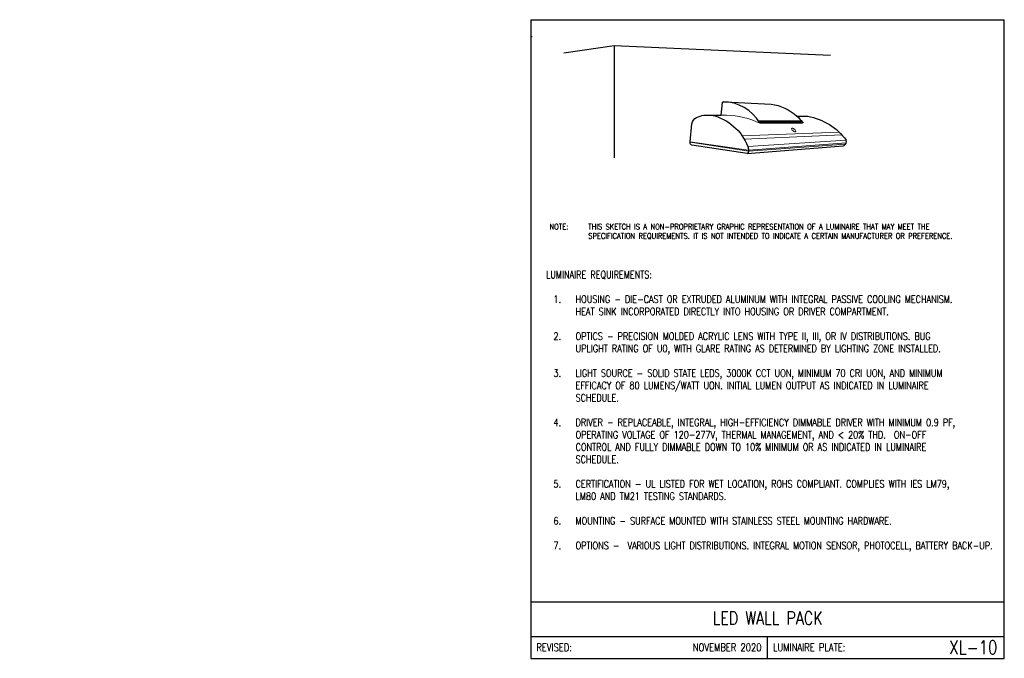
# Model space of a CAD drawing. Header units: inches. Extents: x -5.7 to 8.5, y -6.8 to 2.4.
import ezdxf
from ezdxf.enums import TextEntityAlignment as Align

# ---------------------------------------------------------------- set-up
doc = ezdxf.new("R2010")
doc.units = ezdxf.units.IN
doc.header["$MEASUREMENT"] = 0
doc.layers.add('_WALLS', color=8, linetype='CONTINUOUS')
doc.layers.add('E-DETL-TEXT', color=3, linetype='CONTINUOUS')
for name, color, linetype, lineweight in [('E-DETL', 1, 'CONTINUOUS', 30), ('E-DETL-FINE', 9, 'CONTINUOUS', 0), ('E-LUM-PLAT', 8, 'CONTINUOUS', 13)]:
    doc.layers.add(name, color=color, linetype=linetype, lineweight=lineweight)
doc.styles.add('romans', font='ROMANS.SHX', dxfattribs={"width": 0.8})
doc.styles.get("Standard").update_dxf_attribs({"font": 'ROMANS.SHX', "width": 0.8, "height": 0.125})
pattern_1 = [(25, (1.247975, -0.2563137), (0.000190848, 0.006985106), [0, -0.00625])]

msp = doc.modelspace()

# ---------------------------------------------------------------- hatches: boundary and pattern name
at = {"layer": 'E-DETL-FINE'}
h = msp.add_hatch(dxfattribs=at)
h.set_pattern_fill('DOTS', color=256, scale=0.1, angle=25)
h.set_pattern_definition(pattern_1)
h.paths.add_polyline_path([(5.55, 0.925), (4.932, 0.924, -0.005792), (4.94, 0.912), (5.561, 0.913, 0.005201)])
h.paths.add_polyline_path([(5.569, 0.901), (4.948, 0.899, -0.0025), (4.951, 0.894, 0.266894), (4.958, 0.89), (5.56, 0.891, 0.437567)])
h = msp.add_hatch(dxfattribs=at)
h.set_pattern_fill('DOTS', color=256, scale=0.1, angle=25)
h.set_pattern_definition(pattern_1)
h.paths.add_polyline_path([(6.187, 0.589, 0.039181), (6.194, 0.6, 0.065092), (6.195, 0.604), (4.79, 0.503), (3.948, 0.623), (3.948, 0.618), (4.79, 0.485)])

# ---------------------------------------------------------------- linework, layer by layer
at = {"layer": '_WALLS', "color": 254}
for p, q in [((1.674, 2.133), (1.659, 2.133)), ((2.858, 2.001), (2.132, 1.895)), ((5.968, 1.865), (2.858, 2.001))]:
    msp.add_line(p, q, dxfattribs=at)
msp.add_lwpolyline([(2.858, 2.001), (2.858, 0.391)], dxfattribs=at)
at = {"layer": 'E-DETL'}
for p, q in [((1.659, 2.378), (1.659, -6.81)), ((1.659, 2.378), (8.468, 2.378)), ((8.468, -6.81), (8.468, 2.378)), ((1.659, -5.997), (8.468, -5.997)), ((1.659, -6.497), (8.468, -6.497)), ((5.064, -6.81), (5.064, -6.497)), ((1.659, -6.81), (8.468, -6.81))]:
    msp.add_line(p, q, dxfattribs=at)
for points in [[(4.258, 1.004), (4.397, 1.004), (4.412, 1.186, -0.40035), (4.423, 1.195), (4.449, 1.195), (5.114, 1.165)], [(5.486, 0.989, -0.038622), (5.567, 0.906, -0.635521), (5.56, 0.891), (4.958, 0.89, -0.266894), (4.951, 0.894, 0.267802), (4.422, 1.195, -0.270076)], [(5.114, 1.165, -0.143408), (5.486, 0.989), (5.641, 0.989, -0.19575), (6.194, 0.643)], [(3.948, 0.623), (3.974, 0.882, -0.226746), (4.041, 0.971, -0.068335), (4.146, 1.003), (4.258, 1.004, -0.247805), (4.779, 0.554, -0.048031), (4.79, 0.503, -0.241248), (4.771, 0.451, -1.15586)], [(4.771, 0.451), (4.771, 0.451), (3.972, 0.572, -0.3426), (3.948, 0.609), (3.948, 0.623)], [(4.771, 0.451), (4.771, 0.451), (6.149, 0.562, 0.193466), (6.194, 0.6, 0.177724), (6.194, 0.643)]]:
    msp.add_lwpolyline(points, format="xyb", dxfattribs=at)
at = {"layer": 'E-LUM-PLAT'}
for p, q in [((5.55, 0.925), (4.932, 0.924)), ((5.561, 0.913), (4.94, 0.912)), ((5.569, 0.901), (4.948, 0.899)), ((6.094, 0.758), (4.697, 0.707)), ((4.729, 0.657), (6.132, 0.72)), ((6.194, 0.643), (4.779, 0.554))]:
    msp.add_line(p, q, dxfattribs=at)
for points in [[(4.397, 1.004), (4.47, 1.003, -0.105143), (4.953, 0.89)], [(3.948, 0.618), (4.79, 0.485), (6.187, 0.589, 0.039181), (6.194, 0.6, 0.065092), (6.195, 0.604), (4.79, 0.503), (3.948, 0.623), (3.948, 0.618)]]:
    msp.add_lwpolyline(points, format="xyb", dxfattribs=at)
msp.add_ellipse((5.438, 0.791), major_axis=(-0.0285, 0.0226), ratio=0.406501, dxfattribs=at)

# ---------------------------------------------------------------- texts
at = {"layer": 'E-DETL', "char_height": 0.125}
for s, insert, attachment_point in [('\\A1; ', (-5.696, 1.397), 6), ('\\A1;  \\P ', (-5.067, 0.705), 4)]:
    msp.add_mtext(s, dxfattribs=dict(at, insert=insert, attachment_point=attachment_point))
at = {"layer": 'E-DETL-TEXT', "style": 'romans', "width": 0.8}
msp.add_text('LED WALL PACK', height=0.1875, dxfattribs=at).set_placement((5.064, -6.325), align=Align.CENTER)
for s, p in [('REVISED:', (1.736, -6.653)), ('LUMINAIRE PLATE:', (5.141, -6.653))]:
    msp.add_text(s, height=0.11, dxfattribs=at).set_placement(p, align=Align.MIDDLE_LEFT)
for s, height, p in [('NOVEMBER 2020', 0.11, (4.975, -6.653)), ('XL-10', 0.1969, (8.37, -6.653))]:
    msp.add_text(s, height=height, dxfattribs=at).set_placement(p, align=Align.MIDDLE_RIGHT)
at = {"layer": 'E-DETL-TEXT', "insert": (2.642, 0.829), "char_height": 0.125, "attachment_point": 6}
msp.add_mtext('\\A1;', dxfattribs=at)
at = {"layer": 'E-DETL-TEXT', "attachment_point": 1}
for s, insert, char_height in [('\\pxi-3,l4,t4;NOTE:^ITHIS SKETCH IS A NON-PROPRIETARY GRAPHIC REPRESENTATION OF A LUMINAIRE THAT MAY MEET THE  \\P^I^ISPECIFICATION REQUIREMENTS. IT IS NOT INTENDED TO INDICATE A CERTAIN MANUFACTURER OR PREFERENCE.', (1.846, -0.56), 0.079687), ('LUMINAIRE REQUIREMENTS:\\P\\P\\pxi-3,l4,t4;1.^IHOUSING - DIE-CAST OR EXTRUDED ALUMINUM WITH INTEGRAL PASSIVE COOLING MECHANISM. HEAT SINK INCORPORATED DIRECTLY INTO HOUSING OR DRIVER COMPARTMENT.\\P\\pi0,l0,tz;\\P\\pi-3,l4,t4;2.^IOPTICS - PRECISION MOLDED ACRYLIC LENS WITH TYPE II, III, OR IV DISTRIBUTIONS. BUG UPLIGHT RATING OF U0, WITH GLARE RATING AS DETERMINED BY LIGHTING ZONE INSTALLED.\\P\\pi0,l0,tz;\\P\\pi-3,l4,t4;3.^ILIGHT SOURCE - SOLID STATE LEDS, 3000K CCT UON, MINIMUM 70 CRI UON, AND MINIMUM EFFICACY OF 80 LUMENS/WATT UON. INITIAL LUMEN OUTPUT AS INDICATED IN LUMINAIRE SCHEDULE.\\P\\pi0,l0,tz;\\P\\pi-3,l4,t4;4.^IDRIVER - REPLACEABLE, INTEGRAL, HIGH-EFFICIENCY DIMMABLE DRIVER WITH MINIMUM 0.9 PF, OPERATING VOLTAGE OF 120-277V, THERMAL MANAGEMENT, AND < 20% THD.  ON-OFF CONTROL AND FULLY DIMMABLE DOWN TO 10% MINIMUM OR AS INDICATED IN LUMINAIRE SCHEDULE.\\P\\pi0,l0,tz;\\P\\pi-3,l4,t4;5.^ICERTIFICATION - UL LISTED FOR WET LOCATION, ROHS COMPLIANT. COMPLIES WITH IES LM79, LM80 AND TM21 TESTING STANDARDS.\\P\\pi0,l0,tz;\\P\\pi-3,l4,t4;6.^IMOUNTING - SURFACE MOUNTED WITH STAINLESS STEEL MOUNTING HARDWARE.\\P\\pi0,l0,tz;\\P\\pi-3,l4,t4;7.^IOPTIONS -  VARIOUS LIGHT DISTRIBUTIONS. INTEGRAL MOTION SENSOR, PHOTOCELL, BATTERY BACK-UP. ', (1.876, -1.237), 0.10625)]:
    msp.add_mtext_dynamic_manual_height_columns(s, width=6.37764, gutter_width=0.625, heights=[0], dxfattribs=dict(at, insert=insert, char_height=char_height))

doc.saveas('drawing.dxf')
